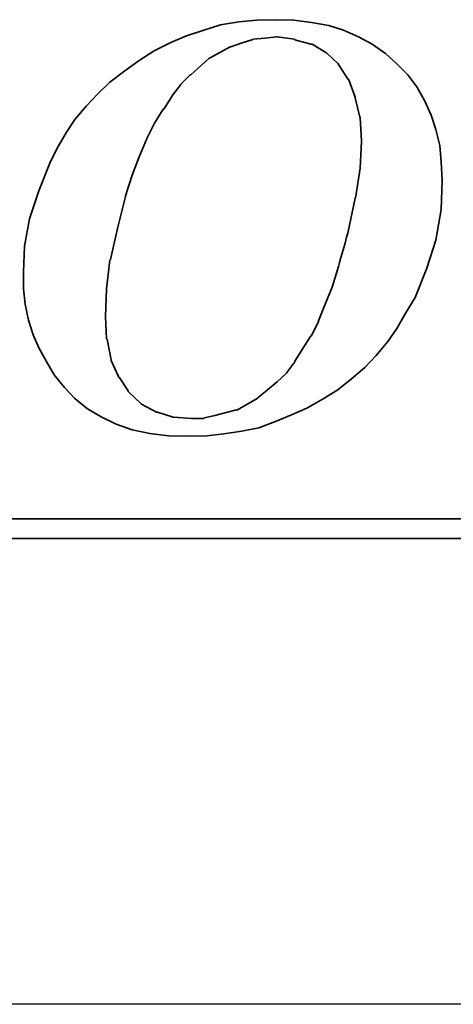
# Model space of a CAD drawing. Header units: millimetres. Extents: x 38.7 to 108.2, y 50 to 94.9.
# Tile 57 of 63: x 98.9 to 99.8, y 70.8 to 72.8. Entities that reach past the tile are written whole.
import ezdxf

# ---------------------------------------------------------------- set-up
doc = ezdxf.new("R2010")
doc.units = ezdxf.units.MM
doc.header["$LTSCALE"] = 0.1
doc.layers.get('0').update_dxf_attribs({"linetype": 'CONTINUOUS'})

msp = doc.modelspace()

# ---------------------------------------------------------------- linework, layer by layer
at = {"ltscale": 0.5}
msp.add_line((105.9459, 70.8138), (78.9459, 70.8138), dxfattribs=at)
at = {"color": 1, "lineweight": 35}
for points, knots in [([(99.0319, 72.0518), (99.0319, 72.0518), (99.0528, 72.0299), (99.0528, 72.0299), (99.0528, 72.0299), (99.0528, 72.0299), (99.078, 72.0092), (99.078, 72.0092), (99.078, 72.0092), (99.078, 72.0092), (99.1056, 71.9932), (99.1056, 71.9932), (99.1056, 71.9932), (99.1056, 71.9932), (99.1356, 71.9781), (99.1356, 71.9781), (99.1356, 71.9781), (99.1356, 71.9781), (99.1678, 71.9666), (99.1678, 71.9666), (99.1678, 71.9666), (99.1678, 71.9666), (99.2035, 71.9596), (99.2035, 71.9596), (99.2035, 71.9596), (99.2035, 71.9596), (99.2405, 71.955), (99.2405, 71.955), (99.2405, 71.955), (99.2405, 71.955), (99.283, 71.9538), (99.283, 71.9538), (99.283, 71.9538), (99.283, 71.9538), (99.3175, 71.955), (99.3175, 71.955), (99.3175, 71.955), (99.3175, 71.955), (99.3521, 71.9586), (99.3521, 71.9586), (99.3521, 71.9586), (99.3521, 71.9586), (99.3879, 71.9643), (99.3879, 71.9643), (99.3879, 71.9643), (99.3879, 71.9643), (99.4224, 71.9711), (99.4224, 71.9711), (99.4224, 71.9711), (99.4224, 71.9711), (99.4558, 71.9838), (99.4558, 71.9838), (99.4558, 71.9838), (99.4558, 71.9838), (99.4879, 71.9966), (99.4879, 71.9966), (99.4879, 71.9966), (99.4879, 71.9966), (99.5191, 72.0105), (99.5191, 72.0105), (99.5191, 72.0105), (99.5191, 72.0105), (99.5513, 72.0287), (99.5513, 72.0287), (99.5513, 72.0287), (99.5513, 72.0287), (99.5813, 72.0472), (99.5813, 72.0472), (99.5813, 72.0472), (99.5813, 72.0472), (99.6089, 72.069), (99.6089, 72.069), (99.6089, 72.069), (99.6089, 72.069), (99.6354, 72.0921), (99.6354, 72.0921), (99.6354, 72.0921), (99.6354, 72.0921), (99.6583, 72.1162), (99.6583, 72.1162), (99.6583, 72.1162), (99.6583, 72.1162), (99.6814, 72.1439), (99.6814, 72.1439), (99.6814, 72.1439), (99.6814, 72.1439), (99.6999, 72.1703), (99.6999, 72.1703), (99.6999, 72.1703), (99.6999, 72.1703), (99.7183, 72.2027), (99.7183, 72.2027), (99.7183, 72.2027), (99.7183, 72.2027), (99.7368, 72.2327), (99.7368, 72.2327), (99.7368, 72.2327), (99.7368, 72.2327), (99.7599, 72.2914), (99.7599, 72.2914), (99.7599, 72.2914), (99.7599, 72.2914), (99.7782, 72.3477), (99.7782, 72.3477), (99.7782, 72.3477), (99.7782, 72.3477), (99.7887, 72.4089), (99.7887, 72.4089), (99.7887, 72.4089), (99.7887, 72.4089), (99.7908, 72.4674), (99.7908, 72.4674), (99.7908, 72.4674), (99.7908, 72.4674), (99.7887, 72.5044), (99.7887, 72.5044), (99.7887, 72.5044), (99.7887, 72.5044), (99.7863, 72.5378), (99.7863, 72.5378), (99.7863, 72.5378), (99.7863, 72.5378), (99.7782, 72.5699), (99.7782, 72.5699), (99.7782, 72.5699), (99.7782, 72.5699), (99.769, 72.5987), (99.769, 72.5987), (99.769, 72.5987), (99.769, 72.5987), (99.7551, 72.6275), (99.7551, 72.6275), (99.7551, 72.6275), (99.7551, 72.6275), (99.7402, 72.6552), (99.7402, 72.6552), (99.7402, 72.6552), (99.7402, 72.6552), (99.7217, 72.6794), (99.7217, 72.6794), (99.7217, 72.6794), (99.7217, 72.6794), (99.6999, 72.7013), (99.6999, 72.7013), (99.6999, 72.7013), (99.6999, 72.7013), (99.6768, 72.7221), (99.6768, 72.7221), (99.6768, 72.7221), (99.6768, 72.7221), (99.6503, 72.7406), (99.6503, 72.7406), (99.6503, 72.7406), (99.6503, 72.7406), (99.6227, 72.7554), (99.6227, 72.7554), (99.6227, 72.7554), (99.6227, 72.7554), (99.5928, 72.7692), (99.5928, 72.7692), (99.5928, 72.7692), (99.5928, 72.7692), (99.5628, 72.7785), (99.5628, 72.7785), (99.5628, 72.7785), (99.5628, 72.7785), (99.5283, 72.7842), (99.5283, 72.7842), (99.5283, 72.7842), (99.5283, 72.7842), (99.4925, 72.7888), (99.4925, 72.7888), (99.4925, 72.7888), (99.4925, 72.7888), (99.4558, 72.79), (99.4558, 72.79), (99.4558, 72.79), (99.4558, 72.79), (99.4179, 72.7888), (99.4179, 72.7888), (99.4179, 72.7888), (99.4179, 72.7888), (99.3821, 72.7854), (99.3821, 72.7854), (99.3821, 72.7854), (99.3821, 72.7854), (99.3451, 72.7797), (99.3451, 72.7797), (99.3451, 72.7797), (99.3451, 72.7797), (99.3119, 72.7692), (99.3119, 72.7692), (99.3119, 72.7692), (99.3119, 72.7692), (99.2772, 72.7578), (99.2772, 72.7578), (99.2772, 72.7578), (99.2772, 72.7578), (99.2451, 72.7439), (99.2451, 72.7439), (99.2451, 72.7439), (99.2451, 72.7439), (99.2117, 72.7278), (99.2117, 72.7278), (99.2117, 72.7278), (99.2117, 72.7278), (99.1817, 72.7082), (99.1817, 72.7082), (99.1817, 72.7082), (99.1817, 72.7082), (99.1529, 72.6875), (99.1529, 72.6875), (99.1529, 72.6875), (99.1529, 72.6875), (99.1229, 72.6645), (99.1229, 72.6645), (99.1229, 72.6645), (99.1229, 72.6645), (99.0987, 72.6414), (99.0987, 72.6414), (99.0987, 72.6414), (99.0987, 72.6414), (99.0756, 72.6172), (99.0756, 72.6172), (99.0756, 72.6172), (99.0756, 72.6172), (99.0528, 72.5896), (99.0528, 72.5896), (99.0528, 72.5896), (99.0528, 72.5896), (99.0355, 72.5643), (99.0355, 72.5643), (99.0355, 72.5643), (99.0355, 72.5643), (99.0192, 72.5354), (99.0192, 72.5354), (99.0192, 72.5354), (99.0192, 72.5354), (99.0033, 72.5056), (99.0033, 72.5056), (99.0033, 72.5056), (99.0033, 72.5056), (98.9801, 72.4468), (98.9801, 72.4468), (98.9801, 72.4468), (98.9801, 72.4468), (98.9616, 72.3903), (98.9616, 72.3903), (98.9616, 72.3903), (98.9616, 72.3903), (98.9513, 72.3352), (98.9513, 72.3352), (98.9513, 72.3352), (98.9513, 72.3352), (98.9491, 72.2834), (98.9491, 72.2834), (98.9491, 72.2834), (98.9491, 72.2834), (98.9491, 72.25), (98.9491, 72.25), (98.9491, 72.25), (98.9491, 72.25), (98.9525, 72.2188), (98.9525, 72.2188), (98.9525, 72.2188), (98.9525, 72.2188), (98.9595, 72.1866), (98.9595, 72.1866), (98.9595, 72.1866), (98.9595, 72.1866), (98.9686, 72.1577), (98.9686, 72.1577), (98.9686, 72.1577), (98.9686, 72.1577), (98.9801, 72.1313), (98.9801, 72.1313), (98.9801, 72.1313), (98.9801, 72.1313), (98.9963, 72.1024), (98.9963, 72.1024), (98.9963, 72.1024), (98.9963, 72.1024), (99.0112, 72.0772), (99.0112, 72.0772), (99.0112, 72.0772), (99.0112, 72.0772), (99.0319, 72.0518), (99.0319, 72.0518)], [0, 0, 0, 0, 0.013889, 0.013889, 0.013889, 0.013889, 0.027778, 0.027778, 0.027778, 0.027778, 0.041667, 0.041667, 0.041667, 0.041667, 0.055556, 0.055556, 0.055556, 0.055556, 0.069444, 0.069444, 0.069444, 0.069444, 0.083333, 0.083333, 0.083333, 0.083333, 0.097222, 0.097222, 0.097222, 0.097222, 0.111111, 0.111111, 0.111111, 0.111111, 0.125, 0.125, 0.125, 0.125, 0.138889, 0.138889, 0.138889, 0.138889, 0.152778, 0.152778, 0.152778, 0.152778, 0.166667, 0.166667, 0.166667, 0.166667, 0.180556, 0.180556, 0.180556, 0.180556, 0.194444, 0.194444, 0.194444, 0.194444, 0.208333, 0.208333, 0.208333, 0.208333, 0.222222, 0.222222, 0.222222, 0.222222, 0.236111, 0.236111, 0.236111, 0.236111, 0.25, 0.25, 0.25, 0.25, 0.263889, 0.263889, 0.263889, 0.263889, 0.277778, 0.277778, 0.277778, 0.277778, 0.291667, 0.291667, 0.291667, 0.291667, 0.305556, 0.305556, 0.305556, 0.305556, 0.319444, 0.319444, 0.319444, 0.319444, 0.333333, 0.333333, 0.333333, 0.333333, 0.347222, 0.347222, 0.347222, 0.347222, 0.361111, 0.361111, 0.361111, 0.361111, 0.375, 0.375, 0.375, 0.375, 0.388889, 0.388889, 0.388889, 0.388889, 0.402778, 0.402778, 0.402778, 0.402778, 0.416667, 0.416667, 0.416667, 0.416667, 0.430556, 0.430556, 0.430556, 0.430556, 0.444444, 0.444444, 0.444444, 0.444444, 0.458333, 0.458333, 0.458333, 0.458333, 0.472222, 0.472222, 0.472222, 0.472222, 0.486111, 0.486111, 0.486111, 0.486111, 0.5, 0.5, 0.5, 0.5, 0.513889, 0.513889, 0.513889, 0.513889, 0.527778, 0.527778, 0.527778, 0.527778, 0.541667, 0.541667, 0.541667, 0.541667, 0.555556, 0.555556, 0.555556, 0.555556, 0.569444, 0.569444, 0.569444, 0.569444, 0.583333, 0.583333, 0.583333, 0.583333, 0.597222, 0.597222, 0.597222, 0.597222, 0.611111, 0.611111, 0.611111, 0.611111, 0.625, 0.625, 0.625, 0.625, 0.638889, 0.638889, 0.638889, 0.638889, 0.652778, 0.652778, 0.652778, 0.652778, 0.666667, 0.666667, 0.666667, 0.666667, 0.680556, 0.680556, 0.680556, 0.680556, 0.694444, 0.694444, 0.694444, 0.694444, 0.708333, 0.708333, 0.708333, 0.708333, 0.722222, 0.722222, 0.722222, 0.722222, 0.736111, 0.736111, 0.736111, 0.736111, 0.75, 0.75, 0.75, 0.75, 0.763889, 0.763889, 0.763889, 0.763889, 0.777778, 0.777778, 0.777778, 0.777778, 0.791667, 0.791667, 0.791667, 0.791667, 0.805556, 0.805556, 0.805556, 0.805556, 0.819444, 0.819444, 0.819444, 0.819444, 0.833333, 0.833333, 0.833333, 0.833333, 0.847222, 0.847222, 0.847222, 0.847222, 0.861111, 0.861111, 0.861111, 0.861111, 0.875, 0.875, 0.875, 0.875, 0.888889, 0.888889, 0.888889, 0.888889, 0.902778, 0.902778, 0.902778, 0.902778, 0.916667, 0.916667, 0.916667, 0.916667, 0.930556, 0.930556, 0.930556, 0.930556, 0.944444, 0.944444, 0.944444, 0.944444, 0.958333, 0.958333, 0.958333, 0.958333, 0.972222, 0.972222, 0.972222, 0.972222, 0.986111, 0.986111, 0.986111, 0.986111, 1, 1, 1, 1]), ([(99.154, 72.4365), (99.154, 72.4365), (99.1678, 72.478), (99.1678, 72.478), (99.1678, 72.478), (99.1678, 72.478), (99.1817, 72.5148), (99.1817, 72.5148), (99.1817, 72.5148), (99.1817, 72.5148), (99.1966, 72.5493), (99.1966, 72.5493), (99.1966, 72.5493), (99.1966, 72.5493), (99.1966, 72.5505), (99.1966, 72.5505), (99.1966, 72.5505), (99.1966, 72.5505), (99.2127, 72.5826), (99.2127, 72.5826), (99.2127, 72.5826), (99.2127, 72.5826), (99.2299, 72.6102), (99.2299, 72.6102), (99.2299, 72.6102), (99.2299, 72.6102), (99.2311, 72.6102), (99.2311, 72.6102), (99.2311, 72.6102), (99.2311, 72.6102), (99.2472, 72.6356), (99.2472, 72.6356), (99.2472, 72.6356), (99.2472, 72.6356), (99.2472, 72.6368), (99.2472, 72.6368), (99.2472, 72.6368), (99.2472, 72.6368), (99.2658, 72.6599), (99.2658, 72.6599), (99.2658, 72.6599), (99.2658, 72.6599), (99.2658, 72.6609), (99.2658, 72.6609), (99.2658, 72.6609), (99.2658, 72.6609), (99.2842, 72.6794), (99.2842, 72.6794), (99.2842, 72.6794), (99.2842, 72.6794), (99.2854, 72.6794), (99.2854, 72.6794), (99.2854, 72.6794), (99.2854, 72.6794), (99.3221, 72.7118), (99.3221, 72.7118), (99.3221, 72.7118), (99.3221, 72.7118), (99.3233, 72.7127), (99.3233, 72.7127), (99.3233, 72.7127), (99.3233, 72.7127), (99.3648, 72.7358), (99.3648, 72.7358), (99.3648, 72.7358), (99.3648, 72.7358), (99.366, 72.7358), (99.366, 72.7358), (99.366, 72.7358), (99.366, 72.7358), (99.3867, 72.7427), (99.3867, 72.7427), (99.3867, 72.7427), (99.3867, 72.7427), (99.4085, 72.7497), (99.4085, 72.7497), (99.4085, 72.7497), (99.4085, 72.7497), (99.4097, 72.7497), (99.4097, 72.7497), (99.4097, 72.7497), (99.4097, 72.7497), (99.4109, 72.7509), (99.4109, 72.7509), (99.4109, 72.7509), (99.4109, 72.7509), (99.4349, 72.753), (99.4349, 72.753), (99.4349, 72.753), (99.4349, 72.753), (99.4579, 72.7554), (99.4579, 72.7554), (99.4579, 72.7554), (99.4579, 72.7554), (99.4591, 72.7554), (99.4591, 72.7554), (99.4591, 72.7554), (99.4591, 72.7554), (99.4938, 72.7509), (99.4938, 72.7509), (99.4938, 72.7509), (99.4938, 72.7509), (99.4949, 72.7497), (99.4949, 72.7497), (99.4949, 72.7497), (99.4949, 72.7497), (99.5271, 72.7406), (99.5271, 72.7406), (99.5271, 72.7406), (99.5271, 72.7406), (99.5283, 72.7406), (99.5283, 72.7406), (99.5283, 72.7406), (99.5283, 72.7406), (99.5293, 72.7406), (99.5293, 72.7406), (99.5293, 72.7406), (99.5293, 72.7406), (99.5571, 72.7242), (99.5571, 72.7242), (99.5571, 72.7242), (99.5571, 72.7242), (99.5583, 72.7233), (99.5583, 72.7233), (99.5583, 72.7233), (99.5583, 72.7233), (99.5813, 72.7024), (99.5813, 72.7024), (99.5813, 72.7024), (99.5813, 72.7024), (99.5825, 72.7013), (99.5825, 72.7013), (99.5825, 72.7013), (99.5825, 72.7013), (99.5825, 72.7001), (99.5825, 72.7001), (99.5825, 72.7001), (99.5825, 72.7001), (99.6021, 72.6701), (99.6021, 72.6701), (99.6021, 72.6701), (99.6021, 72.6701), (99.6031, 72.6701), (99.6031, 72.6701), (99.6031, 72.6701), (99.6031, 72.6701), (99.6031, 72.669), (99.6031, 72.669), (99.6031, 72.669), (99.6031, 72.669), (99.6159, 72.6345), (99.6159, 72.6345), (99.6159, 72.6345), (99.6159, 72.6345), (99.6159, 72.6333), (99.6159, 72.6333), (99.6159, 72.6333), (99.6159, 72.6333), (99.625, 72.5943), (99.625, 72.5943), (99.625, 72.5943), (99.625, 72.5943), (99.6262, 72.5943), (99.6262, 72.5943), (99.6262, 72.5943), (99.6262, 72.5943), (99.6262, 72.593), (99.6262, 72.593), (99.6262, 72.593), (99.6262, 72.593), (99.6286, 72.5469), (99.6286, 72.5469), (99.6286, 72.5469), (99.6286, 72.5469), (99.6286, 72.5458), (99.6286, 72.5458), (99.6286, 72.5458), (99.6286, 72.5458), (99.6262, 72.4929), (99.6262, 72.4929), (99.6262, 72.4929), (99.6262, 72.4929), (99.6262, 72.4917), (99.6262, 72.4917), (99.6262, 72.4917), (99.6262, 72.4917), (99.6169, 72.4319), (99.6169, 72.4319), (99.6169, 72.4319), (99.6169, 72.4319), (99.6159, 72.4319), (99.6159, 72.4319), (99.6159, 72.4319), (99.6159, 72.4319), (99.6021, 72.365), (99.6021, 72.365), (99.6021, 72.365), (99.6021, 72.365), (99.5813, 72.2914), (99.5813, 72.2914), (99.5813, 72.2914), (99.5813, 72.2914), (99.5813, 72.2901), (99.5813, 72.2901), (99.5813, 72.2901), (99.5813, 72.2901), (99.5698, 72.2534), (99.5698, 72.2534), (99.5698, 72.2534), (99.5698, 72.2534), (99.5559, 72.2188), (99.5559, 72.2188), (99.5559, 72.2188), (99.5559, 72.2188), (99.5422, 72.1854), (99.5422, 72.1854), (99.5422, 72.1854), (99.5422, 72.1854), (99.5422, 72.1842), (99.5422, 72.1842), (99.5422, 72.1842), (99.5422, 72.1842), (99.5283, 72.1554), (99.5283, 72.1554), (99.5283, 72.1554), (99.5283, 72.1554), (99.5271, 72.1554), (99.5271, 72.1554), (99.5271, 72.1554), (99.5271, 72.1554), (99.511, 72.1301), (99.511, 72.1301), (99.511, 72.1301), (99.511, 72.1301), (99.4949, 72.1048), (99.4949, 72.1048), (99.4949, 72.1048), (99.4949, 72.1048), (99.4949, 72.1036), (99.4949, 72.1036), (99.4949, 72.1036), (99.4949, 72.1036), (99.4788, 72.0818), (99.4788, 72.0818), (99.4788, 72.0818), (99.4788, 72.0818), (99.4776, 72.0806), (99.4776, 72.0806), (99.4776, 72.0806), (99.4776, 72.0806), (99.4591, 72.0633), (99.4591, 72.0633), (99.4591, 72.0633), (99.4591, 72.0633), (99.4201, 72.031), (99.4201, 72.031), (99.4201, 72.031), (99.4201, 72.031), (99.4188, 72.0299), (99.4188, 72.0299), (99.4188, 72.0299), (99.4188, 72.0299), (99.3797, 72.0069), (99.3797, 72.0069), (99.3797, 72.0069), (99.3797, 72.0069), (99.3785, 72.0069), (99.3785, 72.0069), (99.3785, 72.0069), (99.3785, 72.0069), (99.3775, 72.0069), (99.3775, 72.0069), (99.3775, 72.0069), (99.3775, 72.0069), (99.3336, 71.9954), (99.3336, 71.9954), (99.3336, 71.9954), (99.3336, 71.9954), (99.313, 71.9907), (99.313, 71.9907), (99.313, 71.9907), (99.313, 71.9907), (99.3119, 71.9896), (99.3119, 71.9896), (99.3119, 71.9896), (99.3119, 71.9896), (99.3106, 71.9896), (99.3106, 71.9896), (99.3106, 71.9896), (99.3106, 71.9896), (99.2875, 71.9896), (99.2875, 71.9896), (99.2875, 71.9896), (99.2875, 71.9896), (99.2508, 71.9919), (99.2508, 71.9919), (99.2508, 71.9919), (99.2508, 71.9919), (99.2496, 71.9919), (99.2496, 71.9919), (99.2496, 71.9919), (99.2496, 71.9919), (99.2484, 71.9932), (99.2484, 71.9932), (99.2484, 71.9932), (99.2484, 71.9932), (99.2185, 72.0023), (99.2185, 72.0023), (99.2185, 72.0023), (99.2185, 72.0023), (99.2175, 72.0023), (99.2175, 72.0023), (99.2175, 72.0023), (99.2175, 72.0023), (99.2163, 72.0023), (99.2163, 72.0023), (99.2163, 72.0023), (99.2163, 72.0023), (99.1863, 72.0184), (99.1863, 72.0184), (99.1863, 72.0184), (99.1863, 72.0184), (99.1852, 72.0196), (99.1852, 72.0196), (99.1852, 72.0196), (99.1852, 72.0196), (99.1611, 72.0426), (99.1611, 72.0426), (99.1611, 72.0426), (99.1611, 72.0426), (99.1597, 72.0438), (99.1597, 72.0438), (99.1597, 72.0438), (99.1597, 72.0438), (99.1597, 72.0448), (99.1597, 72.0448), (99.1597, 72.0448), (99.1597, 72.0448), (99.1414, 72.0726), (99.1414, 72.0726), (99.1414, 72.0726), (99.1414, 72.0726), (99.1402, 72.0726), (99.1402, 72.0726), (99.1402, 72.0726), (99.1402, 72.0726), (99.1402, 72.0736), (99.1402, 72.0736), (99.1402, 72.0736), (99.1402, 72.0736), (99.1253, 72.106), (99.1253, 72.106), (99.1253, 72.106), (99.1253, 72.106), (99.1253, 72.1072), (99.1253, 72.1072), (99.1253, 72.1072), (99.1253, 72.1072), (99.1173, 72.1485), (99.1173, 72.1485), (99.1173, 72.1485), (99.1173, 72.1485), (99.1159, 72.1497), (99.1159, 72.1497), (99.1159, 72.1497), (99.1159, 72.1497), (99.1138, 72.1934), (99.1138, 72.1934), (99.1138, 72.1934), (99.1138, 72.1934), (99.1138, 72.1946), (99.1138, 72.1946), (99.1138, 72.1946), (99.1138, 72.1946), (99.1159, 72.25), (99.1159, 72.25), (99.1159, 72.25), (99.1159, 72.25), (99.1229, 72.3074), (99.1229, 72.3074), (99.1229, 72.3074), (99.1229, 72.3074), (99.1241, 72.3086), (99.1241, 72.3086), (99.1241, 72.3086), (99.1241, 72.3086), (99.1379, 72.3707), (99.1379, 72.3707), (99.1379, 72.3707), (99.1379, 72.3707), (99.154, 72.4353), (99.154, 72.4353), (99.154, 72.4353), (99.154, 72.4353), (99.154, 72.4365), (99.154, 72.4365)], [0, 0, 0, 0, 0.010101, 0.010101, 0.010101, 0.010101, 0.020202, 0.020202, 0.020202, 0.020202, 0.030303, 0.030303, 0.030303, 0.030303, 0.040404, 0.040404, 0.040404, 0.040404, 0.050505, 0.050505, 0.050505, 0.050505, 0.060606, 0.060606, 0.060606, 0.060606, 0.070707, 0.070707, 0.070707, 0.070707, 0.080808, 0.080808, 0.080808, 0.080808, 0.090909, 0.090909, 0.090909, 0.090909, 0.10101, 0.10101, 0.10101, 0.10101, 0.111111, 0.111111, 0.111111, 0.111111, 0.121212, 0.121212, 0.121212, 0.121212, 0.131313, 0.131313, 0.131313, 0.131313, 0.141414, 0.141414, 0.141414, 0.141414, 0.151515, 0.151515, 0.151515, 0.151515, 0.161616, 0.161616, 0.161616, 0.161616, 0.171717, 0.171717, 0.171717, 0.171717, 0.181818, 0.181818, 0.181818, 0.181818, 0.191919, 0.191919, 0.191919, 0.191919, 0.20202, 0.20202, 0.20202, 0.20202, 0.212121, 0.212121, 0.212121, 0.212121, 0.222222, 0.222222, 0.222222, 0.222222, 0.232323, 0.232323, 0.232323, 0.232323, 0.242424, 0.242424, 0.242424, 0.242424, 0.252525, 0.252525, 0.252525, 0.252525, 0.262626, 0.262626, 0.262626, 0.262626, 0.272727, 0.272727, 0.272727, 0.272727, 0.282828, 0.282828, 0.282828, 0.282828, 0.292929, 0.292929, 0.292929, 0.292929, 0.30303, 0.30303, 0.30303, 0.30303, 0.313131, 0.313131, 0.313131, 0.313131, 0.323232, 0.323232, 0.323232, 0.323232, 0.333333, 0.333333, 0.333333, 0.333333, 0.343434, 0.343434, 0.343434, 0.343434, 0.353535, 0.353535, 0.353535, 0.353535, 0.363636, 0.363636, 0.363636, 0.363636, 0.373737, 0.373737, 0.373737, 0.373737, 0.383838, 0.383838, 0.383838, 0.383838, 0.393939, 0.393939, 0.393939, 0.393939, 0.40404, 0.40404, 0.40404, 0.40404, 0.414141, 0.414141, 0.414141, 0.414141, 0.424242, 0.424242, 0.424242, 0.424242, 0.434343, 0.434343, 0.434343, 0.434343, 0.444444, 0.444444, 0.444444, 0.444444, 0.454545, 0.454545, 0.454545, 0.454545, 0.464646, 0.464646, 0.464646, 0.464646, 0.474747, 0.474747, 0.474747, 0.474747, 0.484848, 0.484848, 0.484848, 0.484848, 0.494949, 0.494949, 0.494949, 0.49495, 0.505051, 0.505051, 0.505051, 0.505051, 0.515152, 0.515152, 0.515152, 0.515152, 0.525253, 0.525253, 0.525253, 0.525253, 0.535354, 0.535354, 0.535354, 0.535354, 0.545455, 0.545455, 0.545455, 0.545455, 0.555556, 0.555556, 0.555556, 0.555556, 0.565657, 0.565657, 0.565657, 0.565657, 0.575758, 0.575758, 0.575758, 0.575758, 0.585859, 0.585859, 0.585859, 0.585859, 0.59596, 0.59596, 0.59596, 0.59596, 0.606061, 0.606061, 0.606061, 0.606061, 0.616162, 0.616162, 0.616162, 0.616162, 0.626263, 0.626263, 0.626263, 0.626263, 0.636364, 0.636364, 0.636364, 0.636364, 0.646465, 0.646465, 0.646465, 0.646465, 0.656566, 0.656566, 0.656566, 0.656566, 0.666667, 0.666667, 0.666667, 0.666667, 0.676768, 0.676768, 0.676768, 0.676768, 0.686869, 0.686869, 0.686869, 0.686869, 0.69697, 0.69697, 0.69697, 0.69697, 0.707071, 0.707071, 0.707071, 0.707071, 0.717172, 0.717172, 0.717172, 0.717172, 0.727273, 0.727273, 0.727273, 0.727273, 0.737374, 0.737374, 0.737374, 0.737374, 0.747475, 0.747475, 0.747475, 0.747475, 0.757576, 0.757576, 0.757576, 0.757576, 0.767677, 0.767677, 0.767677, 0.767677, 0.777778, 0.777778, 0.777778, 0.777778, 0.787879, 0.787879, 0.787879, 0.787879, 0.79798, 0.79798, 0.79798, 0.79798, 0.808081, 0.808081, 0.808081, 0.808081, 0.818182, 0.818182, 0.818182, 0.818182, 0.828283, 0.828283, 0.828283, 0.828283, 0.838384, 0.838384, 0.838384, 0.838384, 0.848485, 0.848485, 0.848485, 0.848485, 0.858586, 0.858586, 0.858586, 0.858586, 0.868687, 0.868687, 0.868687, 0.868687, 0.878788, 0.878788, 0.878788, 0.878788, 0.888889, 0.888889, 0.888889, 0.888889, 0.89899, 0.89899, 0.89899, 0.89899, 0.909091, 0.909091, 0.909091, 0.909091, 0.919192, 0.919192, 0.919192, 0.919192, 0.929293, 0.929293, 0.929293, 0.929293, 0.939394, 0.939394, 0.939394, 0.939394, 0.949495, 0.949495, 0.949495, 0.949495, 0.959596, 0.959596, 0.959596, 0.959596, 0.969697, 0.969697, 0.969697, 0.969697, 0.979798, 0.979798, 0.979798, 0.979798, 0.989899, 0.989899, 0.989899, 0.989899, 1, 1, 1, 1]), ([(100.9573, 71.932), (100.9573, 71.932), (100.9573, 71.7972), (100.9573, 71.7972), (100.9573, 71.7972), (100.9573, 71.7972), (100.9573, 71.788), (100.9573, 71.788), (100.9573, 71.788), (100.9573, 71.788), (100.9481, 71.788), (100.9481, 71.788), (100.9481, 71.788), (100.9481, 71.788), (93.0739, 71.788), (93.0739, 71.788), (93.0739, 71.788), (93.0739, 71.788), (93.0739, 71.7489), (93.0739, 71.7489), (93.0739, 71.7489), (93.0739, 71.7489), (101.2925, 71.7489), (101.2925, 71.7489), (101.2925, 71.7489), (101.2925, 71.7489), (100.9573, 71.932), (100.9573, 71.932)], [0, 0, 0, 0, 0.142857, 0.142857, 0.142857, 0.142857, 0.285714, 0.285714, 0.285714, 0.285714, 0.428571, 0.428571, 0.428571, 0.428571, 0.571429, 0.571429, 0.571429, 0.571429, 0.714286, 0.714286, 0.714286, 0.714286, 0.857143, 0.857143, 0.857143, 0.857143, 1, 1, 1, 1])]:
    msp.add_open_spline(points, degree=3, knots=knots, dxfattribs=at)

doc.saveas('drawing.dxf')
